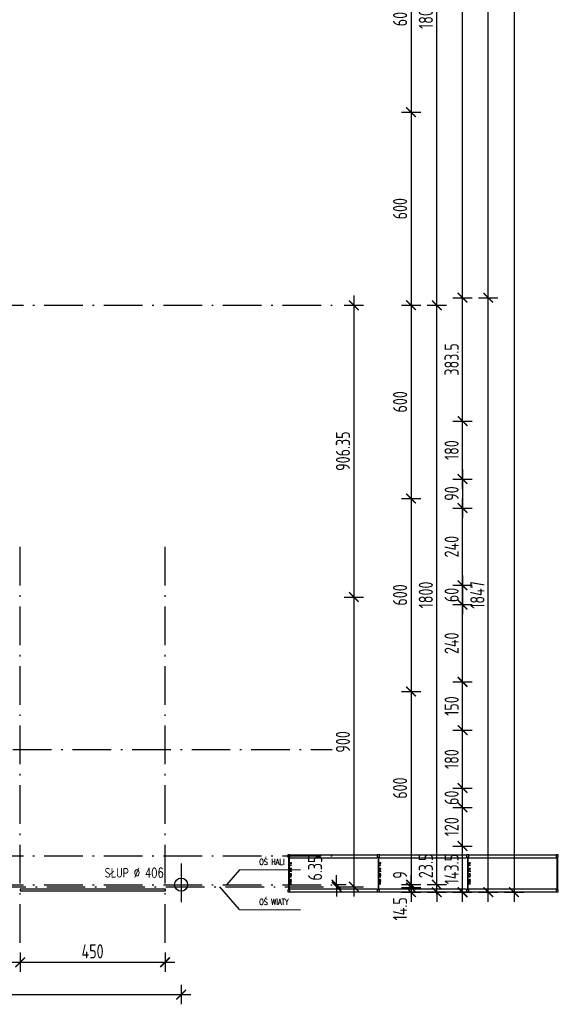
# Model space of a CAD drawing. Extents: x 153948 to 285449, y -89387 to -60195.
# Tile 78 of 101: x 262259 to 263932, y -86051 to -82992. Entities that reach past the tile are written whole.
import ezdxf

# ---------------------------------------------------------------- set-up
doc = ezdxf.new("R2010")
doc.units = 0
doc.header["$LTSCALE"] = 100
doc.header["$MEASUREMENT"] = 0
doc.header["$PDMODE"] = 1
doc.linetypes.add('ACAD_ISO10W100', pattern=[18.5, 12, -3, 0.5, -3])
doc.layers.get('0').update_dxf_attribs({"linetype": 'CONTINUOUS'})
doc.layers.get('DEFPOINTS').update_dxf_attribs({"linetype": 'CONTINUOUS'})
for name, color, linetype in [('A-BUD-OP', 3, 'CONTINUOUS'), ('ALUMINIUM', 5, 'CONTINUOUS'), ('K-STA', 2, 'CONTINUOUS'), ('OSIE', 8, 'ACAD_ISO10W100'), ('RS REGAŁY', 7, 'CONTINUOUS'), ('TEXT', 11, 'CONTINUOUS'), ('WYMIARY', 1, 'CONTINUOUS')]:
    doc.layers.add(name, color=color, linetype=linetype)
doc.styles.add('DYBY-NORMALNY-0-8-N', font='ROMANS.SHX', dxfattribs={"width": 0.8})
doc.styles.get("Standard").update_dxf_attribs({"font": 'txt.shx'})
doc.styles.add('STYLE2', font='isocp.shx', dxfattribs={"width": 0.8})
doc.styles.add('TXT3', font='SIMPLEX.SHX', dxfattribs={"width": 0.75, "height": 40})
doc.dimstyles.new('KRESKI_100', dxfattribs={"dimscale": 20, "dimtxt": 2.2, "dimasz": 1.5, "dimexe": 1.5, "dimexo": 1.5, "dimgap": 0.6, "dimtad": 1, "dimdec": 1, "dimrnd": 0.5, "dimdsep": 46, "dimtxsty": 'STYLE2', "dimblk1": 'ARCHTICK', "dimblk2": 'ARCHTICK', "dimsah": 1, "dimcen": 2.5, "dimdle": 1.5, "dimclrd": 10, "dimclre": 10, "dimclrt": 15, "dimadec": 0, "dimazin": 0, "dimtfac": 1, "dimtdec": 1, "dimtmove": 1, "dimatfit": 3, "dimldrblk": 'ARCHTICK', "dimfxl": 1.5, "dimfxlon": 1, "dimtolj": 1, "dimtzin": 0, "dimarcsym": 0})

# ---------------------------------------------------------------- blocks, each defined once
blk = doc.blocks.new('_ARCHTICK')
at = {"color": 0, "linetype": 'ByBlock', "const_width": 0.15}
blk.add_lwpolyline([(-0.5, -0.5), (0.5, 0.5)], dxfattribs=at)
blk = doc.blocks.new('*D257')
at = {"layer": 'DEFPOINTS', "color": 0, "ltscale": 0.1, "transparency": 16777216}
for p in [(260307.9, -74816), (260307.9, -85703), (263794.3, -85703)]:
    blk.add_point(p, dxfattribs=at)
at = {"layer": 'WYMIARY', "color": 10, "lineweight": -2, "ltscale": 0.1, "transparency": 16777216}
for p, q in [((263794.3, -74786), (263794.3, -85733)), ((263764.3, -74816), (263824.3, -74816)), ((263764.3, -85703), (263824.3, -85703))]:
    blk.add_line(p, q, dxfattribs=at)
at = {"layer": 'WYMIARY', "color": 10, "lineweight": -2, "ltscale": 0.1, "transparency": 16777216, "xscale": 30, "yscale": 30, "zscale": 30}
for p, rotation in [((263794.3, -74816), 90), ((263794.3, -85703), 270)]:
    blk.add_blockref('_ARCHTICK', p, dxfattribs=dict(at, rotation=rotation))
at = {"layer": 'WYMIARY', "color": 15, "ltscale": 0.1, "transparency": 16777216, "insert": (263760.3, -80259.5), "char_height": 44, "attachment_point": 5, "rotation": 90, "style": 'STYLE2'}
blk.add_mtext('\\A1;10887', dxfattribs=at)
blk = doc.blocks.new('*D258')
at = {"layer": 'DEFPOINTS', "color": 0, "ltscale": 0.1, "transparency": 16777216}
for p in [(263634.3, -83856), (263714.3, -83856), (260307.9, -85703)]:
    blk.add_point(p, dxfattribs=at)
at = {"layer": 'WYMIARY', "color": 10, "lineweight": -2, "ltscale": 0.1, "transparency": 16777216}
for p, q in [((263714.3, -85733), (263714.3, -83826)), ((263684.3, -83856), (263744.3, -83856)), ((263684.3, -85703), (263744.3, -85703))]:
    blk.add_line(p, q, dxfattribs=at)
at = {"layer": 'WYMIARY', "color": 10, "lineweight": -2, "ltscale": 0.1, "transparency": 16777216, "xscale": 30, "yscale": 30, "zscale": 30}
for p, rotation in [((263714.3, -83856), 90), ((263714.3, -85703), 270)]:
    blk.add_blockref('_ARCHTICK', p, dxfattribs=dict(at, rotation=rotation))
at = {"layer": 'WYMIARY', "color": 15, "ltscale": 0.1, "transparency": 16777216, "insert": (263680.3, -84779.5), "char_height": 44, "attachment_point": 5, "rotation": 90, "style": 'STYLE2'}
blk.add_mtext('\\A1;1847', dxfattribs=at)
blk = doc.blocks.new('*D259')
at = {"layer": 'DEFPOINTS', "color": 0, "ltscale": 0.1, "transparency": 16777216}
for p in [(260307.9, -74816), (263714.3, -74816), (263634.3, -83856)]:
    blk.add_point(p, dxfattribs=at)
at = {"layer": 'WYMIARY', "color": 10, "lineweight": -2, "ltscale": 0.1, "transparency": 16777216}
for p, q in [((263714.3, -83886), (263714.3, -74786)), ((263684.3, -74816), (263744.3, -74816)), ((263684.3, -83856), (263744.3, -83856))]:
    blk.add_line(p, q, dxfattribs=at)
at = {"layer": 'WYMIARY', "color": 10, "lineweight": -2, "ltscale": 0.1, "transparency": 16777216, "xscale": 30, "yscale": 30, "zscale": 30}
for p, rotation in [((263714.3, -74816), 90), ((263714.3, -83856), 270)]:
    blk.add_blockref('_ARCHTICK', p, dxfattribs=dict(at, rotation=rotation))
at = {"layer": 'WYMIARY', "color": 15, "ltscale": 0.1, "transparency": 16777216, "insert": (263680.3, -79336), "char_height": 44, "attachment_point": 5, "rotation": 90, "style": 'STYLE2'}
blk.add_mtext('\\A1;9040', dxfattribs=at)
blk = doc.blocks.new('*D260')
at = {"layer": 'DEFPOINTS', "color": 0, "ltscale": 0.1, "transparency": 16777216}
for p in [(263554.3, -85559.5), (263634.3, -85559.5), (260307.9, -85703)]:
    blk.add_point(p, dxfattribs=at)
at = {"layer": 'WYMIARY', "color": 10, "lineweight": -2, "ltscale": 0.1, "transparency": 16777216}
for p, q in [((263634.3, -85733), (263634.3, -85529.5)), ((263604.3, -85559.5), (263664.3, -85559.5)), ((263604.3, -85703), (263664.3, -85703))]:
    blk.add_line(p, q, dxfattribs=at)
at = {"layer": 'WYMIARY', "color": 10, "lineweight": -2, "ltscale": 0.1, "transparency": 16777216, "xscale": 30, "yscale": 30, "zscale": 30}
for p, rotation in [((263634.3, -85559.5), 90), ((263634.3, -85703), 270)]:
    blk.add_blockref('_ARCHTICK', p, dxfattribs=dict(at, rotation=rotation))
at = {"layer": 'WYMIARY', "color": 15, "ltscale": 0.1, "transparency": 16777216, "insert": (263600.3, -85631.3), "char_height": 44, "attachment_point": 5, "rotation": 90, "style": 'STYLE2'}
blk.add_mtext('\\A1;143.5', dxfattribs=at)
blk = doc.blocks.new('*D261')
at = {"layer": 'DEFPOINTS', "color": 0, "ltscale": 0.1, "transparency": 16777216}
for p in [(263554.3, -85439.5), (263634.3, -85439.5), (263554.3, -85559.5)]:
    blk.add_point(p, dxfattribs=at)
at = {"layer": 'WYMIARY', "color": 10, "lineweight": -2, "ltscale": 0.1, "transparency": 16777216}
for p, q in [((263634.3, -85589.5), (263634.3, -85409.5)), ((263604.3, -85439.5), (263664.3, -85439.5)), ((263604.3, -85559.5), (263664.3, -85559.5))]:
    blk.add_line(p, q, dxfattribs=at)
at = {"layer": 'WYMIARY', "color": 10, "lineweight": -2, "ltscale": 0.1, "transparency": 16777216, "xscale": 30, "yscale": 30, "zscale": 30}
for p, rotation in [((263634.3, -85439.5), 90), ((263634.3, -85559.5), 270)]:
    blk.add_blockref('_ARCHTICK', p, dxfattribs=dict(at, rotation=rotation))
at = {"layer": 'WYMIARY', "color": 15, "ltscale": 0.1, "transparency": 16777216, "insert": (263600.3, -85499.5), "char_height": 44, "attachment_point": 5, "rotation": 90, "style": 'STYLE2'}
blk.add_mtext('\\A1;120', dxfattribs=at)
blk = doc.blocks.new('*D262')
at = {"layer": 'DEFPOINTS', "color": 0, "ltscale": 0.1, "transparency": 16777216}
for p in [(263554.3, -85379.5), (263634.3, -85379.5), (263554.3, -85439.5)]:
    blk.add_point(p, dxfattribs=at)
at = {"layer": 'WYMIARY', "color": 10, "lineweight": -2, "ltscale": 0.1, "transparency": 16777216}
for p, q in [((263634.3, -85469.5), (263634.3, -85349.5)), ((263604.3, -85379.5), (263664.3, -85379.5)), ((263604.3, -85439.5), (263664.3, -85439.5))]:
    blk.add_line(p, q, dxfattribs=at)
at = {"layer": 'WYMIARY', "color": 10, "lineweight": -2, "ltscale": 0.1, "transparency": 16777216, "xscale": 30, "yscale": 30, "zscale": 30}
for p, rotation in [((263634.3, -85379.5), 90), ((263634.3, -85439.5), 270)]:
    blk.add_blockref('_ARCHTICK', p, dxfattribs=dict(at, rotation=rotation))
at = {"layer": 'WYMIARY', "color": 15, "ltscale": 0.1, "transparency": 16777216, "insert": (263600.3, -85409.5), "char_height": 44, "attachment_point": 5, "rotation": 90, "style": 'STYLE2'}
blk.add_mtext('\\A1;60', dxfattribs=at)
blk = doc.blocks.new('*D263')
at = {"layer": 'DEFPOINTS', "color": 0, "ltscale": 0.1, "transparency": 16777216}
for p in [(263554.3, -85199.5), (263634.3, -85199.5), (263554.3, -85379.5)]:
    blk.add_point(p, dxfattribs=at)
at = {"layer": 'WYMIARY', "color": 10, "lineweight": -2, "ltscale": 0.1, "transparency": 16777216}
for p, q in [((263634.3, -85409.5), (263634.3, -85169.5)), ((263604.3, -85199.5), (263664.3, -85199.5)), ((263604.3, -85379.5), (263664.3, -85379.5))]:
    blk.add_line(p, q, dxfattribs=at)
at = {"layer": 'WYMIARY', "color": 10, "lineweight": -2, "ltscale": 0.1, "transparency": 16777216, "xscale": 30, "yscale": 30, "zscale": 30}
for p, rotation in [((263634.3, -85199.5), 90), ((263634.3, -85379.5), 270)]:
    blk.add_blockref('_ARCHTICK', p, dxfattribs=dict(at, rotation=rotation))
at = {"layer": 'WYMIARY', "color": 15, "ltscale": 0.1, "transparency": 16777216, "insert": (263600.3, -85289.5), "char_height": 44, "attachment_point": 5, "rotation": 90, "style": 'STYLE2'}
blk.add_mtext('\\A1;180', dxfattribs=at)
blk = doc.blocks.new('*D264')
at = {"layer": 'DEFPOINTS', "color": 0, "ltscale": 0.1, "transparency": 16777216}
for p in [(263554.3, -85049.5), (263634.3, -85049.5), (263554.3, -85199.5)]:
    blk.add_point(p, dxfattribs=at)
at = {"layer": 'WYMIARY', "color": 10, "lineweight": -2, "ltscale": 0.1, "transparency": 16777216}
for p, q in [((263634.3, -85229.5), (263634.3, -85019.5)), ((263604.3, -85049.5), (263664.3, -85049.5)), ((263604.3, -85199.5), (263664.3, -85199.5))]:
    blk.add_line(p, q, dxfattribs=at)
at = {"layer": 'WYMIARY', "color": 10, "lineweight": -2, "ltscale": 0.1, "transparency": 16777216, "xscale": 30, "yscale": 30, "zscale": 30}
for p, rotation in [((263634.3, -85049.5), 90), ((263634.3, -85199.5), 270)]:
    blk.add_blockref('_ARCHTICK', p, dxfattribs=dict(at, rotation=rotation))
at = {"layer": 'WYMIARY', "color": 15, "ltscale": 0.1, "transparency": 16777216, "insert": (263600.3, -85124.5), "char_height": 44, "attachment_point": 5, "rotation": 90, "style": 'STYLE2'}
blk.add_mtext('\\A1;150', dxfattribs=at)
blk = doc.blocks.new('*D265')
at = {"layer": 'DEFPOINTS', "color": 0, "ltscale": 0.1, "transparency": 16777216}
for p in [(263554.3, -84809.5), (263634.3, -84809.5), (263554.3, -85049.5)]:
    blk.add_point(p, dxfattribs=at)
at = {"layer": 'WYMIARY', "color": 10, "lineweight": -2, "ltscale": 0.1, "transparency": 16777216}
for p, q in [((263634.3, -85079.5), (263634.3, -84779.5)), ((263604.3, -84809.5), (263664.3, -84809.5)), ((263604.3, -85049.5), (263664.3, -85049.5))]:
    blk.add_line(p, q, dxfattribs=at)
at = {"layer": 'WYMIARY', "color": 10, "lineweight": -2, "ltscale": 0.1, "transparency": 16777216, "xscale": 30, "yscale": 30, "zscale": 30}
for p, rotation in [((263634.3, -84809.5), 90), ((263634.3, -85049.5), 270)]:
    blk.add_blockref('_ARCHTICK', p, dxfattribs=dict(at, rotation=rotation))
at = {"layer": 'WYMIARY', "color": 15, "ltscale": 0.1, "transparency": 16777216, "insert": (263600.3, -84929.5), "char_height": 44, "attachment_point": 5, "rotation": 90, "style": 'STYLE2'}
blk.add_mtext('\\A1;240', dxfattribs=at)
blk = doc.blocks.new('*D266')
at = {"layer": 'DEFPOINTS', "color": 0, "ltscale": 0.1, "transparency": 16777216}
for p in [(263554.3, -84509.5), (263634.3, -84509.5), (263554.3, -84749.5)]:
    blk.add_point(p, dxfattribs=at)
at = {"layer": 'WYMIARY', "color": 10, "lineweight": -2, "ltscale": 0.1, "transparency": 16777216}
for p, q in [((263634.3, -84779.5), (263634.3, -84479.5)), ((263604.3, -84509.5), (263664.3, -84509.5)), ((263604.3, -84749.5), (263664.3, -84749.5))]:
    blk.add_line(p, q, dxfattribs=at)
at = {"layer": 'WYMIARY', "color": 10, "lineweight": -2, "ltscale": 0.1, "transparency": 16777216, "xscale": 30, "yscale": 30, "zscale": 30}
for p, rotation in [((263634.3, -84509.5), 90), ((263634.3, -84749.5), 270)]:
    blk.add_blockref('_ARCHTICK', p, dxfattribs=dict(at, rotation=rotation))
at = {"layer": 'WYMIARY', "color": 15, "ltscale": 0.1, "transparency": 16777216, "insert": (263600.3, -84629.5), "char_height": 44, "attachment_point": 5, "rotation": 90, "style": 'STYLE2'}
blk.add_mtext('\\A1;240', dxfattribs=at)
blk = doc.blocks.new('*D267')
at = {"layer": 'DEFPOINTS', "color": 0, "ltscale": 0.1, "transparency": 16777216}
for p in [(263554.3, -84239.5), (263634.3, -84239.5), (263554.3, -84419.5)]:
    blk.add_point(p, dxfattribs=at)
at = {"layer": 'WYMIARY', "color": 10, "lineweight": -2, "ltscale": 0.1, "transparency": 16777216}
for p, q in [((263634.3, -84449.5), (263634.3, -84209.5)), ((263604.3, -84239.5), (263664.3, -84239.5)), ((263604.3, -84419.5), (263664.3, -84419.5))]:
    blk.add_line(p, q, dxfattribs=at)
at = {"layer": 'WYMIARY', "color": 10, "lineweight": -2, "ltscale": 0.1, "transparency": 16777216, "xscale": 30, "yscale": 30, "zscale": 30}
for p, rotation in [((263634.3, -84239.5), 90), ((263634.3, -84419.5), 270)]:
    blk.add_blockref('_ARCHTICK', p, dxfattribs=dict(at, rotation=rotation))
at = {"layer": 'WYMIARY', "color": 15, "ltscale": 0.1, "transparency": 16777216, "insert": (263600.3, -84329.5), "char_height": 44, "attachment_point": 5, "rotation": 90, "style": 'STYLE2'}
blk.add_mtext('\\A1;180', dxfattribs=at)
blk = doc.blocks.new('*D268')
at = {"layer": 'DEFPOINTS', "color": 0, "ltscale": 0.1, "transparency": 16777216}
for p in [(263554.3, -83856.1), (263634.3, -83856.1), (263554.3, -84239.5)]:
    blk.add_point(p, dxfattribs=at)
at = {"layer": 'WYMIARY', "color": 10, "lineweight": -2, "ltscale": 0.1, "transparency": 16777216}
for p, q in [((263634.3, -84269.5), (263634.3, -83826.1)), ((263604.3, -83856.1), (263664.3, -83856.1)), ((263604.3, -84239.5), (263664.3, -84239.5))]:
    blk.add_line(p, q, dxfattribs=at)
at = {"layer": 'WYMIARY', "color": 10, "lineweight": -2, "ltscale": 0.1, "transparency": 16777216, "xscale": 30, "yscale": 30, "zscale": 30}
for p, rotation in [((263634.3, -83856.1), 90), ((263634.3, -84239.5), 270)]:
    blk.add_blockref('_ARCHTICK', p, dxfattribs=dict(at, rotation=rotation))
at = {"layer": 'WYMIARY', "color": 15, "ltscale": 0.1, "transparency": 16777216, "insert": (263600.3, -84047.8), "char_height": 44, "attachment_point": 5, "rotation": 90, "style": 'STYLE2'}
blk.add_mtext('\\A1;383.5', dxfattribs=at)
blk = doc.blocks.new('*D269')
at = {"layer": 'DEFPOINTS', "color": 0, "ltscale": 0.1, "transparency": 16777216}
for p in [(263554.3, -77029.5), (263634.3, -77029.5), (260307.9, -83856.1)]:
    blk.add_point(p, dxfattribs=at)
at = {"layer": 'WYMIARY', "color": 10, "lineweight": -2, "ltscale": 0.1, "transparency": 16777216}
for p, q in [((263634.3, -83886.1), (263634.3, -76999.5)), ((263604.3, -77029.5), (263664.3, -77029.5)), ((263604.3, -83856.1), (263664.3, -83856.1))]:
    blk.add_line(p, q, dxfattribs=at)
at = {"layer": 'WYMIARY', "color": 10, "lineweight": -2, "ltscale": 0.1, "transparency": 16777216, "xscale": 30, "yscale": 30, "zscale": 30}
for p, rotation in [((263634.3, -77029.5), 90), ((263634.3, -83856.1), 270)]:
    blk.add_blockref('_ARCHTICK', p, dxfattribs=dict(at, rotation=rotation))
at = {"layer": 'WYMIARY', "color": 15, "ltscale": 0.1, "transparency": 16777216, "insert": (263600.3, -80442.8), "char_height": 44, "attachment_point": 5, "rotation": 90, "style": 'STYLE2'}
blk.add_mtext('\\A1;6826.5', dxfattribs=at)
blk = doc.blocks.new('*D278')
at = {"layer": 'DEFPOINTS', "color": 0, "ltscale": 0.1, "transparency": 16777216}
for p in [(260307.9, -85703), (263474.3, -85679.5), (263554.3, -85679.5)]:
    blk.add_point(p, dxfattribs=at)
at = {"layer": 'WYMIARY', "color": 10, "lineweight": -2, "ltscale": 0.1, "transparency": 16777216}
for p, q in [((263554.3, -85679.5), (263554.3, -85649.5)), ((263524.3, -85679.5), (263584.3, -85679.5)), ((263524.3, -85703), (263584.3, -85703)), ((263554.3, -85703), (263554.3, -85679.5)), ((263554.3, -85703), (263554.3, -85733))]:
    blk.add_line(p, q, dxfattribs=at)
at = {"layer": 'WYMIARY', "color": 10, "lineweight": -2, "ltscale": 0.1, "transparency": 16777216, "xscale": 30, "yscale": 30, "zscale": 30}
for p, rotation in [((263554.3, -85679.5), 270), ((263554.3, -85703), 90)]:
    blk.add_blockref('_ARCHTICK', p, dxfattribs=dict(at, rotation=rotation))
at = {"layer": 'WYMIARY', "color": 15, "ltscale": 0.1, "transparency": 16777216, "insert": (263520.3, -85621.4), "char_height": 44, "attachment_point": 5, "rotation": 90, "style": 'STYLE2'}
blk.add_mtext('\\A1;23.5', dxfattribs=at)
blk = doc.blocks.new('*D279')
at = {"layer": 'DEFPOINTS', "color": 0, "ltscale": 0.1, "transparency": 16777216}
for p in [(263474.3, -83879.5), (263554.3, -83879.5), (263474.3, -85679.5)]:
    blk.add_point(p, dxfattribs=at)
at = {"layer": 'WYMIARY', "color": 10, "lineweight": -2, "ltscale": 0.1, "transparency": 16777216}
for p, q in [((263554.3, -85709.5), (263554.3, -83849.5)), ((263524.3, -83879.5), (263584.3, -83879.5)), ((263524.3, -85679.5), (263584.3, -85679.5))]:
    blk.add_line(p, q, dxfattribs=at)
at = {"layer": 'WYMIARY', "color": 10, "lineweight": -2, "ltscale": 0.1, "transparency": 16777216, "xscale": 30, "yscale": 30, "zscale": 30}
for p, rotation in [((263554.3, -83879.5), 90), ((263554.3, -85679.5), 270)]:
    blk.add_blockref('_ARCHTICK', p, dxfattribs=dict(at, rotation=rotation))
at = {"layer": 'WYMIARY', "color": 15, "ltscale": 0.1, "transparency": 16777216, "insert": (263520.3, -84779.5), "char_height": 44, "attachment_point": 5, "rotation": 90, "style": 'STYLE2'}
blk.add_mtext('\\A1;1800', dxfattribs=at)
blk = doc.blocks.new('*D280')
at = {"layer": 'DEFPOINTS', "color": 0, "ltscale": 0.1, "transparency": 16777216}
for p in [(263474.3, -82079.5), (263554.3, -82079.5), (263474.3, -83879.5)]:
    blk.add_point(p, dxfattribs=at)
at = {"layer": 'WYMIARY', "color": 10, "lineweight": -2, "ltscale": 0.1, "transparency": 16777216}
for p, q in [((263554.3, -83909.5), (263554.3, -82049.5)), ((263524.3, -82079.5), (263584.3, -82079.5)), ((263524.3, -83879.5), (263584.3, -83879.5))]:
    blk.add_line(p, q, dxfattribs=at)
at = {"layer": 'WYMIARY', "color": 10, "lineweight": -2, "ltscale": 0.1, "transparency": 16777216, "xscale": 30, "yscale": 30, "zscale": 30}
for p, rotation in [((263554.3, -82079.5), 90), ((263554.3, -83879.5), 270)]:
    blk.add_blockref('_ARCHTICK', p, dxfattribs=dict(at, rotation=rotation))
at = {"layer": 'WYMIARY', "color": 15, "ltscale": 0.1, "transparency": 16777216, "insert": (263520.3, -82979.5), "char_height": 44, "attachment_point": 5, "rotation": 90, "style": 'STYLE2'}
blk.add_mtext('\\A1;1800', dxfattribs=at)
blk = doc.blocks.new('*D303')
at = {"layer": 'DEFPOINTS', "color": 0, "ltscale": 0.1, "transparency": 16777216}
for p in [(263394.3, -82679.5), (263394.3, -83279.5), (263474.3, -83279.5)]:
    blk.add_point(p, dxfattribs=at)
at = {"layer": 'WYMIARY', "color": 10, "lineweight": -2, "ltscale": 0.1, "transparency": 16777216}
for p, q in [((263474.3, -82649.5), (263474.3, -83309.5)), ((263444.3, -82679.5), (263504.3, -82679.5)), ((263444.3, -83279.5), (263504.3, -83279.5))]:
    blk.add_line(p, q, dxfattribs=at)
at = {"layer": 'WYMIARY', "color": 10, "lineweight": -2, "ltscale": 0.1, "transparency": 16777216, "xscale": 30, "yscale": 30, "zscale": 30}
for p, rotation in [((263474.3, -82679.5), 90), ((263474.3, -83279.5), 270)]:
    blk.add_blockref('_ARCHTICK', p, dxfattribs=dict(at, rotation=rotation))
at = {"layer": 'WYMIARY', "color": 15, "ltscale": 0.1, "transparency": 16777216, "insert": (263440.3, -82979.5), "char_height": 44, "attachment_point": 5, "rotation": 90, "style": 'STYLE2'}
blk.add_mtext('\\A1;600', dxfattribs=at)
blk = doc.blocks.new('*D304')
at = {"layer": 'DEFPOINTS', "color": 0, "ltscale": 0.1, "transparency": 16777216}
for p in [(263394.3, -83279.5), (263394.3, -83879.5), (263474.3, -83879.5)]:
    blk.add_point(p, dxfattribs=at)
at = {"layer": 'WYMIARY', "color": 10, "lineweight": -2, "ltscale": 0.1, "transparency": 16777216}
for p, q in [((263474.3, -83249.5), (263474.3, -83909.5)), ((263444.3, -83279.5), (263504.3, -83279.5)), ((263444.3, -83879.5), (263504.3, -83879.5))]:
    blk.add_line(p, q, dxfattribs=at)
at = {"layer": 'WYMIARY', "color": 10, "lineweight": -2, "ltscale": 0.1, "transparency": 16777216, "xscale": 30, "yscale": 30, "zscale": 30}
for p, rotation in [((263474.3, -83279.5), 90), ((263474.3, -83879.5), 270)]:
    blk.add_blockref('_ARCHTICK', p, dxfattribs=dict(at, rotation=rotation))
at = {"layer": 'WYMIARY', "color": 15, "ltscale": 0.1, "transparency": 16777216, "insert": (263440.3, -83579.5), "char_height": 44, "attachment_point": 5, "rotation": 90, "style": 'STYLE2'}
blk.add_mtext('\\A1;600', dxfattribs=at)
blk = doc.blocks.new('*D305')
at = {"layer": 'DEFPOINTS', "color": 0, "ltscale": 0.1, "transparency": 16777216}
for p in [(263394.3, -83879.5), (263394.3, -84479.5), (263474.3, -84479.5)]:
    blk.add_point(p, dxfattribs=at)
at = {"layer": 'WYMIARY', "color": 10, "lineweight": -2, "ltscale": 0.1, "transparency": 16777216}
for p, q in [((263474.3, -83849.5), (263474.3, -84509.5)), ((263444.3, -83879.5), (263504.3, -83879.5)), ((263444.3, -84479.5), (263504.3, -84479.5))]:
    blk.add_line(p, q, dxfattribs=at)
at = {"layer": 'WYMIARY', "color": 10, "lineweight": -2, "ltscale": 0.1, "transparency": 16777216, "xscale": 30, "yscale": 30, "zscale": 30}
for p, rotation in [((263474.3, -83879.5), 90), ((263474.3, -84479.5), 270)]:
    blk.add_blockref('_ARCHTICK', p, dxfattribs=dict(at, rotation=rotation))
at = {"layer": 'WYMIARY', "color": 15, "ltscale": 0.1, "transparency": 16777216, "insert": (263440.3, -84179.5), "char_height": 44, "attachment_point": 5, "rotation": 90, "style": 'STYLE2'}
blk.add_mtext('\\A1;600', dxfattribs=at)
blk = doc.blocks.new('*D306')
at = {"layer": 'DEFPOINTS', "color": 0, "ltscale": 0.1, "transparency": 16777216}
for p in [(263394.3, -84479.5), (263394.3, -85079.5), (263474.3, -85079.5)]:
    blk.add_point(p, dxfattribs=at)
at = {"layer": 'WYMIARY', "color": 10, "lineweight": -2, "ltscale": 0.1, "transparency": 16777216}
for p, q in [((263474.3, -84449.5), (263474.3, -85109.5)), ((263444.3, -84479.5), (263504.3, -84479.5)), ((263444.3, -85079.5), (263504.3, -85079.5))]:
    blk.add_line(p, q, dxfattribs=at)
at = {"layer": 'WYMIARY', "color": 10, "lineweight": -2, "ltscale": 0.1, "transparency": 16777216, "xscale": 30, "yscale": 30, "zscale": 30}
for p, rotation in [((263474.3, -84479.5), 90), ((263474.3, -85079.5), 270)]:
    blk.add_blockref('_ARCHTICK', p, dxfattribs=dict(at, rotation=rotation))
at = {"layer": 'WYMIARY', "color": 15, "ltscale": 0.1, "transparency": 16777216, "insert": (263440.3, -84779.5), "char_height": 44, "attachment_point": 5, "rotation": 90, "style": 'STYLE2'}
blk.add_mtext('\\A1;600', dxfattribs=at)
blk = doc.blocks.new('*D307')
at = {"layer": 'DEFPOINTS', "color": 0, "ltscale": 0.1, "transparency": 16777216}
for p in [(263394.3, -85079.5), (263394.3, -85679.5), (263474.3, -85679.5)]:
    blk.add_point(p, dxfattribs=at)
at = {"layer": 'WYMIARY', "color": 10, "lineweight": -2, "ltscale": 0.1, "transparency": 16777216}
for p, q in [((263474.3, -85049.5), (263474.3, -85709.5)), ((263444.3, -85079.5), (263504.3, -85079.5)), ((263444.3, -85679.5), (263504.3, -85679.5))]:
    blk.add_line(p, q, dxfattribs=at)
at = {"layer": 'WYMIARY', "color": 10, "lineweight": -2, "ltscale": 0.1, "transparency": 16777216, "xscale": 30, "yscale": 30, "zscale": 30}
for p, rotation in [((263474.3, -85079.5), 90), ((263474.3, -85679.5), 270)]:
    blk.add_blockref('_ARCHTICK', p, dxfattribs=dict(at, rotation=rotation))
at = {"layer": 'WYMIARY', "color": 15, "ltscale": 0.1, "transparency": 16777216, "insert": (263440.3, -85379.5), "char_height": 44, "attachment_point": 5, "rotation": 90, "style": 'STYLE2'}
blk.add_mtext('\\A1;600', dxfattribs=at)
blk = doc.blocks.new('*D308')
at = {"layer": 'DEFPOINTS', "color": 0, "ltscale": 0.1, "transparency": 16777216}
for p in [(263394.3, -85679.5), (263394.3, -85688.5), (263474.3, -85688.5)]:
    blk.add_point(p, dxfattribs=at)
at = {"layer": 'WYMIARY', "color": 10, "lineweight": -2, "ltscale": 0.1, "transparency": 16777216}
for p, q in [((263474.3, -85679.5), (263474.3, -85649.5)), ((263444.3, -85679.5), (263504.3, -85679.5)), ((263444.3, -85688.5), (263504.3, -85688.5)), ((263474.3, -85679.5), (263474.3, -85688.5)), ((263474.3, -85688.5), (263474.3, -85718.5))]:
    blk.add_line(p, q, dxfattribs=at)
at = {"layer": 'WYMIARY', "color": 10, "lineweight": -2, "ltscale": 0.1, "transparency": 16777216, "xscale": 30, "yscale": 30, "zscale": 30}
for p, rotation in [((263474.3, -85679.5), 270), ((263474.3, -85688.5), 90)]:
    blk.add_blockref('_ARCHTICK', p, dxfattribs=dict(at, rotation=rotation))
at = {"layer": 'WYMIARY', "color": 15, "ltscale": 0.1, "transparency": 16777216, "insert": (263440.3, -85649.5), "char_height": 44, "attachment_point": 5, "rotation": 90, "style": 'STYLE2'}
blk.add_mtext('\\A1;9', dxfattribs=at)
blk = doc.blocks.new('*D309')
at = {"layer": 'DEFPOINTS', "color": 0, "ltscale": 0.1, "transparency": 16777216}
for p in [(260293.4, -85688.5), (260307.9, -85703), (263474.3, -85703)]:
    blk.add_point(p, dxfattribs=at)
at = {"layer": 'WYMIARY', "color": 10, "lineweight": -2, "ltscale": 0.1, "transparency": 16777216}
for p, q in [((263474.3, -85688.5), (263474.3, -85658.5)), ((263444.3, -85688.5), (263504.3, -85688.5)), ((263444.3, -85703), (263504.3, -85703)), ((263474.3, -85688.5), (263474.3, -85703)), ((263474.3, -85703), (263474.3, -85733))]:
    blk.add_line(p, q, dxfattribs=at)
at = {"layer": 'WYMIARY', "color": 10, "lineweight": -2, "ltscale": 0.1, "transparency": 16777216, "xscale": 30, "yscale": 30, "zscale": 30}
for p, rotation in [((263474.3, -85688.5), 270), ((263474.3, -85703), 90)]:
    blk.add_blockref('_ARCHTICK', p, dxfattribs=dict(at, rotation=rotation))
at = {"layer": 'WYMIARY', "color": 15, "ltscale": 0.1, "transparency": 16777216, "insert": (263440.3, -85754.6), "char_height": 44, "attachment_point": 5, "rotation": 90, "style": 'STYLE2'}
blk.add_mtext('\\A1;14.5', dxfattribs=at)
blk = doc.blocks.new('*D379')
at = {"layer": 'DEFPOINTS', "color": 0, "ltscale": 0.1, "transparency": 16777216}
for p in [(263554.3, -84419.5), (263554.3, -84509.5), (263634.3, -84509.5)]:
    blk.add_point(p, dxfattribs=at)
at = {"layer": 'WYMIARY', "color": 10, "lineweight": -2, "ltscale": 0.1, "transparency": 16777216}
for p, q in [((263634.3, -84389.5), (263634.3, -84539.5)), ((263604.3, -84419.5), (263664.3, -84419.5)), ((263604.3, -84509.5), (263664.3, -84509.5))]:
    blk.add_line(p, q, dxfattribs=at)
at = {"layer": 'WYMIARY', "color": 10, "lineweight": -2, "ltscale": 0.1, "transparency": 16777216, "xscale": 30, "yscale": 30, "zscale": 30}
for p, rotation in [((263634.3, -84419.5), 90), ((263634.3, -84509.5), 270)]:
    blk.add_blockref('_ARCHTICK', p, dxfattribs=dict(at, rotation=rotation))
at = {"layer": 'WYMIARY', "color": 15, "ltscale": 0.1, "transparency": 16777216, "insert": (263600.3, -84464.5), "char_height": 44, "attachment_point": 5, "rotation": 90, "style": 'STYLE2'}
blk.add_mtext('\\A1;90', dxfattribs=at)
blk = doc.blocks.new('*D380')
at = {"layer": 'DEFPOINTS', "color": 0, "ltscale": 0.1, "transparency": 16777216}
for p in [(263554.3, -84749.5), (263554.3, -84809.5), (263634.3, -84809.5)]:
    blk.add_point(p, dxfattribs=at)
at = {"layer": 'WYMIARY', "color": 10, "lineweight": -2, "ltscale": 0.1, "transparency": 16777216}
for p, q in [((263634.3, -84719.5), (263634.3, -84839.5)), ((263604.3, -84749.5), (263664.3, -84749.5)), ((263604.3, -84809.5), (263664.3, -84809.5))]:
    blk.add_line(p, q, dxfattribs=at)
at = {"layer": 'WYMIARY', "color": 10, "lineweight": -2, "ltscale": 0.1, "transparency": 16777216, "xscale": 30, "yscale": 30, "zscale": 30}
for p, rotation in [((263634.3, -84749.5), 90), ((263634.3, -84809.5), 270)]:
    blk.add_blockref('_ARCHTICK', p, dxfattribs=dict(at, rotation=rotation))
at = {"layer": 'WYMIARY', "color": 15, "ltscale": 0.1, "transparency": 16777216, "insert": (263600.3, -84779.5), "char_height": 44, "attachment_point": 5, "rotation": 90, "style": 'STYLE2'}
blk.add_mtext('\\A1;60', dxfattribs=at)
blk = doc.blocks.new('*D394')
at = {"layer": 'DEFPOINTS', "color": 0, "ltscale": 0.1, "transparency": 16777216}
for p in [(262760.4, -85873.2), (261560.4, -85985), (262760.4, -86021.2)]:
    blk.add_point(p, dxfattribs=at)
at = {"layer": 'WYMIARY', "color": 10, "lineweight": -2, "ltscale": 0.1, "transparency": 16777216}
for p, q in [((261560.4, -86015), (261560.4, -86051.2)), ((262760.4, -85991.2), (262760.4, -86051.2)), ((261530.4, -86021.2), (262790.4, -86021.2))]:
    blk.add_line(p, q, dxfattribs=at)
at = {"layer": 'WYMIARY', "color": 10, "lineweight": -2, "ltscale": 0.1, "transparency": 16777216, "xscale": 30, "yscale": 30, "zscale": 30, "rotation": 180}
blk.add_blockref('_ARCHTICK', (261560.4, -86021.2), dxfattribs=at)
at = {"layer": 'WYMIARY', "color": 10, "lineweight": -2, "ltscale": 0.1, "transparency": 16777216, "xscale": 30, "yscale": 30, "zscale": 30}
blk.add_blockref('_ARCHTICK', (262760.4, -86021.2), dxfattribs=at)
at = {"layer": 'WYMIARY', "color": 15, "ltscale": 0.1, "transparency": 16777216, "insert": (262160.4, -85987.2), "char_height": 44, "attachment_point": 5, "style": 'STYLE2'}
blk.add_mtext('\\A1;1200', dxfattribs=at)
blk = doc.blocks.new('*D395')
at = {"layer": 'DEFPOINTS', "color": 0, "ltscale": 0.1, "transparency": 16777216}
for p in [(263229.2, -85679.5), (263229.2, -85685.9), (263243.3, -85679.5)]:
    blk.add_point(p, dxfattribs=at)
at = {"layer": 'WYMIARY', "color": 10, "lineweight": -2, "ltscale": 0.1, "transparency": 16777216}
for p, q in [((263243.3, -85679.5), (263243.3, -85649.5)), ((263243.3, -85679.5), (263273.3, -85679.5)), ((263243.3, -85685.9), (263243.3, -85679.5)), ((263243.3, -85685.9), (263273.3, -85685.9)), ((263243.3, -85685.9), (263243.3, -85715.9))]:
    blk.add_line(p, q, dxfattribs=at)
at = {"layer": 'WYMIARY', "color": 10, "lineweight": -2, "ltscale": 0.1, "transparency": 16777216, "xscale": 30, "yscale": 30, "zscale": 30}
for p, rotation in [((263243.3, -85679.5), 270), ((263243.3, -85685.9), 90)]:
    blk.add_blockref('_ARCHTICK', p, dxfattribs=dict(at, rotation=rotation))
at = {"layer": 'WYMIARY', "color": 15, "ltscale": 0.1, "transparency": 16777216, "insert": (263176.4, -85627.9), "char_height": 44, "attachment_point": 5, "rotation": 90, "style": 'STYLE2'}
blk.add_mtext('\\A1;6.35', dxfattribs=at)
blk = doc.blocks.new('*D396')
at = {"layer": 'DEFPOINTS', "color": 0, "ltscale": 0.1, "transparency": 16777216}
for p in [(263141.3, -84785.9), (263141.3, -85685.9), (263296.9, -85685.9)]:
    blk.add_point(p, dxfattribs=at)
at = {"layer": 'WYMIARY', "color": 10, "lineweight": -2, "ltscale": 0.1, "transparency": 16777216}
for p, q in [((263296.9, -84755.9), (263296.9, -85715.9)), ((263266.9, -84785.9), (263326.9, -84785.9)), ((263266.9, -85685.9), (263326.9, -85685.9))]:
    blk.add_line(p, q, dxfattribs=at)
at = {"layer": 'WYMIARY', "color": 10, "lineweight": -2, "ltscale": 0.1, "transparency": 16777216, "xscale": 30, "yscale": 30, "zscale": 30}
for p, rotation in [((263296.9, -84785.9), 90), ((263296.9, -85685.9), 270)]:
    blk.add_blockref('_ARCHTICK', p, dxfattribs=dict(at, rotation=rotation))
at = {"layer": 'WYMIARY', "color": 15, "ltscale": 0.1, "transparency": 16777216, "insert": (263262.9, -85235.9), "char_height": 44, "attachment_point": 5, "rotation": 90, "style": 'STYLE2'}
blk.add_mtext('\\A1;900', dxfattribs=at)
blk = doc.blocks.new('*D397')
at = {"layer": 'DEFPOINTS', "color": 0, "ltscale": 0.1, "transparency": 16777216}
for p in [(263229.2, -83879.5), (263171.3, -84785.9), (263296.9, -84785.9)]:
    blk.add_point(p, dxfattribs=at)
at = {"layer": 'WYMIARY', "color": 10, "lineweight": -2, "ltscale": 0.1, "transparency": 16777216}
for p, q in [((263296.9, -83849.5), (263296.9, -84815.9)), ((263266.9, -83879.5), (263326.9, -83879.5)), ((263266.9, -84785.9), (263326.9, -84785.9))]:
    blk.add_line(p, q, dxfattribs=at)
at = {"layer": 'WYMIARY', "color": 10, "lineweight": -2, "ltscale": 0.1, "transparency": 16777216, "xscale": 30, "yscale": 30, "zscale": 30}
for p, rotation in [((263296.9, -83879.5), 90), ((263296.9, -84785.9), 270)]:
    blk.add_blockref('_ARCHTICK', p, dxfattribs=dict(at, rotation=rotation))
at = {"layer": 'WYMIARY', "color": 15, "ltscale": 0.1, "transparency": 16777216, "insert": (263262.9, -84332.7), "char_height": 44, "attachment_point": 5, "rotation": 90, "style": 'STYLE2'}
blk.add_mtext('\\A1;906.35', dxfattribs=at)
blk = doc.blocks.new('*D415')
at = {"layer": 'DEFPOINTS', "color": 0, "ltscale": 0.1, "transparency": 16777216}
for p in [(261810.4, -85860.4), (262260.4, -85860.4), (262260.4, -85920.7)]:
    blk.add_point(p, dxfattribs=at)
at = {"layer": 'WYMIARY', "color": 10, "lineweight": -2, "ltscale": 0.1, "transparency": 16777216}
for p, q in [((261810.4, -85890.7), (261810.4, -85950.7)), ((262260.4, -85890.7), (262260.4, -85950.7)), ((261780.4, -85920.7), (262290.4, -85920.7))]:
    blk.add_line(p, q, dxfattribs=at)
at = {"layer": 'WYMIARY', "color": 10, "lineweight": -2, "ltscale": 0.1, "transparency": 16777216, "xscale": 30, "yscale": 30, "zscale": 30, "rotation": 180}
blk.add_blockref('_ARCHTICK', (261810.4, -85920.7), dxfattribs=at)
at = {"layer": 'WYMIARY', "color": 10, "lineweight": -2, "ltscale": 0.1, "transparency": 16777216, "xscale": 30, "yscale": 30, "zscale": 30}
blk.add_blockref('_ARCHTICK', (262260.4, -85920.7), dxfattribs=at)
at = {"layer": 'WYMIARY', "color": 15, "ltscale": 0.1, "transparency": 16777216, "insert": (262035.4, -85886.7), "char_height": 44, "attachment_point": 5, "style": 'STYLE2'}
blk.add_mtext('\\A1;450', dxfattribs=at)
blk = doc.blocks.new('*D416')
at = {"layer": 'DEFPOINTS', "color": 0, "ltscale": 0.1, "transparency": 16777216}
for p in [(262260.4, -85860.4), (262710.4, -85860.4), (262710.4, -85920.7)]:
    blk.add_point(p, dxfattribs=at)
at = {"layer": 'WYMIARY', "color": 10, "lineweight": -2, "ltscale": 0.1, "transparency": 16777216}
for p, q in [((262260.4, -85890.7), (262260.4, -85950.7)), ((262710.4, -85890.7), (262710.4, -85950.7)), ((262230.4, -85920.7), (262740.4, -85920.7))]:
    blk.add_line(p, q, dxfattribs=at)
at = {"layer": 'WYMIARY', "color": 10, "lineweight": -2, "ltscale": 0.1, "transparency": 16777216, "xscale": 30, "yscale": 30, "zscale": 30, "rotation": 180}
blk.add_blockref('_ARCHTICK', (262260.4, -85920.7), dxfattribs=at)
at = {"layer": 'WYMIARY', "color": 10, "lineweight": -2, "ltscale": 0.1, "transparency": 16777216, "xscale": 30, "yscale": 30, "zscale": 30}
blk.add_blockref('_ARCHTICK', (262710.4, -85920.7), dxfattribs=at)
at = {"layer": 'WYMIARY', "color": 15, "ltscale": 0.1, "transparency": 16777216, "insert": (262485.4, -85886.7), "char_height": 44, "attachment_point": 5, "style": 'STYLE2'}
blk.add_mtext('\\A1;450', dxfattribs=at)
blk = doc.blocks.new('RACK 450 270 115')
at = {"color": 1}
for p, q in [((2.75, 108), (2.75, 7)), ((4.25, 108), (4.25, 7)), ((7, 115), (277.8, 115)), ((7, 105.5), (277.8, 105.5)), ((7, 9.5), (277.8, 9.5)), ((7, 0), (277.8, 0))]:
    blk.add_line(p, q, dxfattribs=at)
for points in [[(0, 108), (7, 108), (7, 115), (0, 115)], [(0, 0), (7, 0), (7, 7), (0, 7)]]:
    blk.add_lwpolyline(points, close=True, dxfattribs=at)
at = {"color": 1, "insert": (9.25, 57.5), "char_height": 5, "width": 101, "attachment_point": 5, "rotation": 90}
blk.add_mtext('RACK 450 270 115', dxfattribs=at)
blk = doc.blocks.new('NOGA RACK 450 007 115')
at = {"color": 1}
for p, q in [((2.75, 108), (2.75, 7)), ((4.25, 108), (4.25, 7))]:
    blk.add_line(p, q, dxfattribs=at)
for points in [[(0, 108), (7, 108), (7, 115), (0, 115)], [(0, 0), (7, 0), (7, 7), (0, 7)]]:
    blk.add_lwpolyline(points, close=True, dxfattribs=at)

msp = doc.modelspace()

# ---------------------------------------------------------------- linework, layer by layer
at = {"layer": 'ALUMINIUM'}
msp.add_lwpolyline([(262260.39, -85698.81), (262711.79, -85698.81), (262711.79, -85693.22), (262260.39, -85693.22)], close=True, dxfattribs=at)
at = {"layer": 'K-STA'}
msp.add_circle((262760.4, -85679.55), 20.3, dxfattribs=at)
at = {"layer": 'OSIE', "ltscale": 0.1}
for p, q in [((247720.4, -83879.55), (263229.19, -83879.55)), ((262260.4, -85860.45), (262260.4, -84627.42)), ((262710.4, -85860.45), (262710.4, -84627.42)), ((248363.17, -85259.55), (263229.19, -85259.55)), ((247720.4, -85589.55), (263229.19, -85589.55)), ((262760.4, -85613.68), (262760.4, -85748.68)), ((247720.4, -85679.55), (263229.19, -85679.55)), ((260307.9, -85685.9), (263229.19, -85685.9))]:
    msp.add_line(p, q, dxfattribs=at)
at = {"layer": 'WYMIARY', "ltscale": 0.1}
for p, q in [((262941.39, -85633.34), (262901.46, -85679.55)), ((262941.39, -85633.34), (263131.1, -85632.8)), ((262941.39, -85756.74), (262880.17, -85685.9)), ((262941.39, -85756.74), (263131.1, -85757.27))]:
    msp.add_line(p, q, dxfattribs=at)

# ---------------------------------------------------------------- block references
at = {"layer": 'RS REGAŁY'}
for name, p in [('RACK 450 270 115', (263091.27, -85702.11)), ('RACK 450 270 115', (263369.07, -85702.11)), ('RACK 450 270 115', (263646.87, -85702.11)), ('NOGA RACK 450 007 115', (263924.67, -85702.11))]:
    msp.add_blockref(name, p, dxfattribs=at)

# ---------------------------------------------------------------- texts
at = {"layer": 'A-BUD-OP', "style": 'DYBY-NORMALNY-0-8-N', "width": 0.8}
for s, p in [('OŚ HALI', (263002.87, -85618.07)), ('OŚ WIATY', (263002.87, -85742.54))]:
    msp.add_text(s, height=18.75, dxfattribs=at).set_placement(p)
at = {"layer": 'TEXT', "style": 'TXT3', "width": 0.75}
msp.add_text('SŁUP %%C 406', height=30, dxfattribs=at).set_placement((262522.79, -85657.53))

# ---------------------------------------------------------------- dimensions: what is measured, and where the dimension line sits
at = {"layer": 'WYMIARY', "ltscale": 0.1}
for base, p1, p2, picture, middle in [((263794.26, -85703.05), (260307.9, -74816.05), (260307.9, -85703.05), '*D257', (263760.26, -80259.55)), ((263714.26, -74816.05), (263634.26, -83856.05), (260307.9, -74816.05), '*D259', (263680.26, -79336.05)), ((263634.2643, -77029.5458), (260307.9035, -83856.1042), (263554.2643, -77029.5458), '*D269', (263600.26, -80442.825)), ((263554.26, -82079.55), (263474.26, -83879.55), (263474.26, -82079.55), '*D280', (263520.26, -82979.55)), ((263474.26, -83279.55), (263394.26, -82679.55), (263394.26, -83279.55), '*D303', (263440.26, -82979.55)), ((263474.26, -83879.55), (263394.26, -83279.55), (263394.26, -83879.55), '*D304', (263440.26, -83579.55)), ((263714.26, -83856.05), (260307.9, -85703.05), (263634.26, -83856.05), '*D258', (263680.26, -84779.55)), ((263634.2643, -83856.1042), (263554.2643, -84239.5458), (263554.2643, -83856.1042), '*D268', (263600.2643, -84047.825)), ((263474.26, -84479.55), (263394.26, -83879.55), (263394.26, -84479.55), '*D305', (263440.26, -84179.55)), ((263554.26, -83879.55), (263474.26, -85679.55), (263474.26, -83879.55), '*D279', (263520.26, -84779.55)), ((263634.26, -84239.55), (263554.26, -84419.55), (263554.26, -84239.55), '*D267', (263600.26, -84329.55)), ((263634.26, -84509.55), (263554.26, -84419.55), (263554.26, -84509.55), '*D379', (263600.26, -84464.55)), ((263474.26, -85079.55), (263394.26, -84479.55), (263394.26, -85079.55), '*D306', (263440.26, -84779.55)), ((263634.26, -84509.55), (263554.26, -84749.55), (263554.26, -84509.55), '*D266', (263600.26, -84629.55)), ((263296.93, -85685.9), (263141.3, -84785.9), (263141.3, -85685.9), '*D396', (263262.93, -85235.9)), ((263634.26, -84809.55), (263554.26, -85049.55), (263554.26, -84809.55), '*D265', (263600.26, -84929.55)), ((263634.26, -85049.55), (263554.26, -85199.55), (263554.26, -85049.55), '*D264', (263600.26, -85124.55)), ((263474.26, -85679.55), (263394.26, -85079.55), (263394.26, -85679.55), '*D307', (263440.26, -85379.55)), ((263634.26, -85199.55), (263554.26, -85379.55), (263554.26, -85199.55), '*D263', (263600.26, -85289.55)), ((263634.26, -85439.55), (263554.26, -85559.55), (263554.26, -85439.55), '*D261', (263600.26, -85499.55)), ((263634.26, -85559.55), (260307.9, -85703.05), (263554.26, -85559.55), '*D260', (263600.26, -85631.3))]:
    dim = msp.add_linear_dim(base=base, p1=p1, p2=p2, angle=90, dimstyle='KRESKI_100', dxfattribs=at)
    dim.commit()
    dim.dimension.update_dxf_attribs({"geometry": picture, "text_midpoint": middle})
dim = msp.add_linear_dim(base=(263296.93, -84785.9), p1=(263229.19, -83879.55), p2=(263171.3, -84785.9), angle=90, text='906.35', dimstyle='KRESKI_100', dxfattribs=at)
dim.commit()
dim.dimension.update_dxf_attribs({"geometry": '*D397', "text_midpoint": (263262.93, -84332.72)})
for base, p1, p2, picture, middle in [((263634.26, -84809.55), (263554.26, -84749.55), (263554.26, -84809.55), '*D380', (263634.26, -84779.55)), ((263634.26, -85379.55), (263554.26, -85439.55), (263554.26, -85379.55), '*D262', (263634.26, -85409.55)), ((263554.26, -85679.55), (260307.9, -85703.05), (263474.26, -85679.55), '*D278', (263554.26, -85621.44)), ((263474.26, -85688.55), (263394.26, -85679.55), (263394.26, -85688.55), '*D308', (263474.26, -85649.55)), ((263474.26, -85703.05), (260293.4, -85688.55), (260307.9, -85703.05), '*D309', (263474.26, -85754.58))]:
    dim = msp.add_linear_dim(base=base, p1=p1, p2=p2, angle=90, dimstyle='KRESKI_100', dxfattribs=at)
    dim.commit()
    dim.dimension.update_dxf_attribs({"geometry": picture, "text_midpoint": middle, "dimtype": 160})
dim = msp.add_linear_dim(base=(263243.3, -85679.55), p1=(263229.19, -85685.9), p2=(263229.19, -85679.55), angle=90, text='6.35', dimstyle='KRESKI_100', dxfattribs=at)
dim.commit()
dim.dimension.update_dxf_attribs({"geometry": '*D395', "text_midpoint": (263210.37, -85627.94), "dimtype": 160})
for base, p1, p2, picture, middle in [((262260.4, -85920.73), (261810.4, -85860.45), (262260.4, -85860.45), '*D415', (262035.4, -85886.73)), ((262710.4, -85920.73), (262260.4, -85860.45), (262710.4, -85860.45), '*D416', (262485.4, -85886.73)), ((262760.4, -86021.2), (261560.4, -85984.98), (262760.4, -85873.21), '*D394', (262160.4, -85987.2))]:
    dim = msp.add_linear_dim(base=base, p1=p1, p2=p2, dimstyle='KRESKI_100', dxfattribs=at)
    dim.commit()
    dim.dimension.update_dxf_attribs({"geometry": picture, "text_midpoint": middle})

doc.saveas('drawing.dxf')
